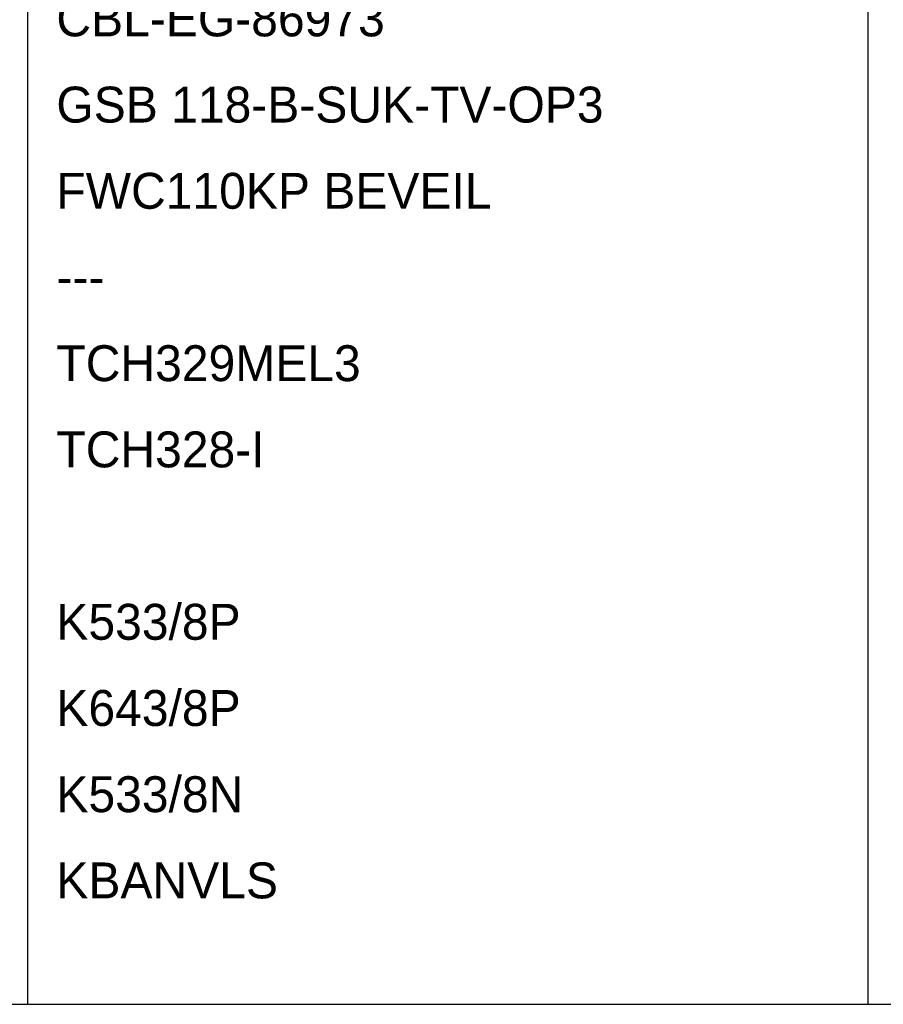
# Model space of a CAD drawing. Header units: millimetres. Extents: x 84337 to 168437, y -3060 to 56340.
# Tile 81 of 84: x 144948 to 150958, y 37771 to 44625. Entities that reach past the tile are written whole.
import ezdxf

# ---------------------------------------------------------------- set-up
doc = ezdxf.new("R2010")
doc.units = ezdxf.units.MM
doc.layers.add('22', color=7, linetype='Continuous')
doc.styles.add('dgn001', font='dgn001.shx')

msp = doc.modelspace()

# ---------------------------------------------------------------- linework, layer by layer
at = {"layer": '22', "color": 3, "linetype": 'Continuous', "lineweight": 30}
for p, q in [((145003.3, 50460.26), (145003.3, 37770.69)), ((150851.55, 50460.26), (150851.55, 37770.69))]:
    msp.add_line(p, q, dxfattribs=at)
at = {"layer": '22', "color": 3, "linetype": 'Continuous', "lineweight": 30, "flags": 128}
msp.add_lwpolyline([(141359.08, 37770.69), (167162.01, 37770.69), (167162.01, 50460.26), (141359.08, 50460.26), (141359.08, 37770.69)], dxfattribs=at)

# ---------------------------------------------------------------- texts
at = {"layer": '22', "color": 2, "linetype": 'Continuous', "lineweight": 13, "insert": (145203.3, 50160.26), "char_height": 249.99, "attachment_point": 1, "line_spacing_factor": 1.440034, "style": 'dgn001'}
msp.add_mtext('TYPE\\PCBL-225-118E/lbl827-W3(RA-T)\\PCBL-13-236E/P-lbl830\\PCBL-31-76100/lbl830-W2(RA-T)\\PCBL-225-218E/lbl830-W2RA\\PCBL31-76100/lbl12/50-trafo 60VA\\PCBL-41-158E/lbl840\\PCBL-31-76100/lbl830-W2RA\\PCBL-ML-0659414-0001 / schak. \\PCBL-EG-86973\\PGSB 118-B-SUK-TV-OP3 \\PFWC110KP BEVEIL\\P--- \\PTCH329MEL3 \\PTCH328-I\\P \\PK533/8P\\PK643/8P\\PK533/8N\\PKBANVLS', dxfattribs=at)

doc.saveas('drawing.dxf')
